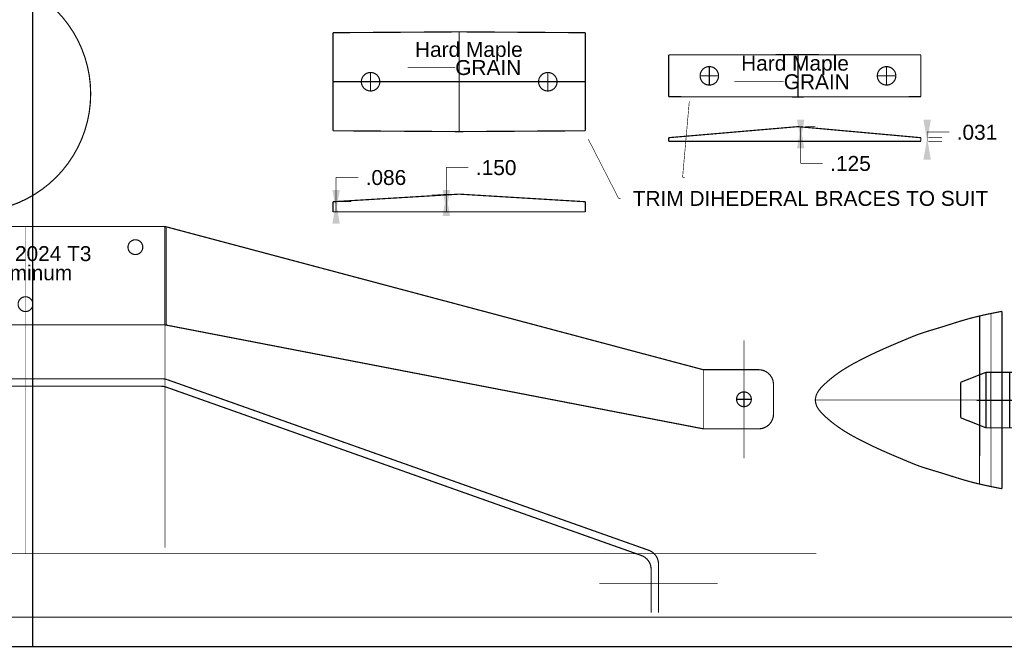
# Model space of a CAD drawing. Extents: x -1080 to 1070, y -166 to 202.
# Tile 10 of 24: x -8 to 201, y -166 to -33. Entities that reach past the tile are written whole.
import ezdxf

# ---------------------------------------------------------------- set-up
doc = ezdxf.new("R2010")
doc.units = 0
doc.header["$MEASUREMENT"] = 0
doc.linetypes.add('DASHED', pattern=[0.75, 0.5, -0.25])
doc.linetypes.add('DOT', pattern=[0.25, 0, -0.25])
doc.layers.add('DEFAULT', color=7, linetype='CONTINUOUS')
doc.layers.add('LINE', color=7, linetype='CONTINUOUS')
doc.styles.add('ARIAL', font='ARIAL.TTF')

# ---------------------------------------------------------------- blocks, each defined once
blk = doc.blocks.new('GROUP7')
at = {"layer": 'DEFAULT', "color": 1, "const_width": 0.01}
for points in [[(0.3638, 0.3076), (0.4181, 0.3743)], [(0.4181, 0.3743), (0.6131, 0.3119)], [(0.3375, 0.1364), (0.3924, 0.2984)], [(0.3638, 0.3076), (0.6071, 0.2298)], [(0.6131, 0.3119), (0.6168, 0.2284)], [(0.5245, 0.0683), (0.5857, 0.2366)], [(0.6071, 0.2298), (0.6168, 0.2284)], [(-0.6121, 0.1346), (0.3375, 0.1364)], [(-0.4975, -0.3726), (-0.4975, 0.1364)], [(-0.4575, -0.3726), (-0.4575, 0.1364)], [(0.2225, -0.3726), (0.2225, 0.1364)], [(0.2625, -0.3726), (0.2625, 0.1364)], [(0.3375, -0.3726), (0.3375, 0.1364)], [(0.3375, 0.1219), (0.6974, 0.0069)], [(0.6974, 0.0069), (0.6975, -0.2431)], [(0.3375, -0.3581), (0.6975, -0.2431)], [(-0.6121, -0.3742), (0.3375, -0.3726)]]:
    blk.add_lwpolyline(points, dxfattribs=at)
for points in [[(-0.6121, 0.1346, 0.0879), (-0.6732, 0.0177, 4.1867)], [(-0.6733, 0.0178, 0.0788), (-0.6948, -0.1197, 4.5909)], [(-0.6949, -0.1197, 0.0788), (-0.6732, -0.2574, 4.5916)], [(-0.6733, -0.2574, 0.0879), (-0.612, -0.3741, 4.1866)]]:
    blk.add_lwpolyline(points, format="xyb", dxfattribs=at)
at = {"layer": 'DEFAULT', "color": 1, "linetype": 'DOT', "const_width": 0.005}
for points in [[(0.0124, -0.3727), (0.0124, 0.1363)], [(-0.6975, -0.1181), (0.6975, -0.1181)]]:
    blk.add_lwpolyline(points, dxfattribs=at)
at = {"layer": 'DEFAULT', "color": 1, "const_width": 0.01}
for points in [[(0.1099, -0.1181, 0.0985), (0.1024, -0.0807, 0.0985), (0.0813, -0.0491, 0.0985), (0.0497, -0.028, 0.0985), (0.0123, -0.0206, 0.0985), (-0.0249, -0.028, 0.0986), (-0.0565, -0.0491, 0.0986), (-0.0776, -0.0807, 0.0985), (-0.085, -0.1181, 0.0985), (-0.0776, -0.1554, 0.0985), (-0.0565, -0.187, 0.0985), (-0.0249, -0.2081, 0.0985), (0.0124, -0.2155, 0.0984), (0.0497, -0.2081, 0.0984), (0.0813, -0.187, 0.0984), (0.1024, -0.1554, 0.0984)], [(0.0778, -0.1181, 0.0984), (0.0728, -0.093, 0.0984), (0.0586, -0.0718, 0.0985), (0.0374, -0.0576, 0.0985), (0.0123, -0.0527, 0.0985), (-0.0126, -0.0576, 0.0987), (-0.0338, -0.0718, 0.0987), (-0.048, -0.093, 0.0986), (-0.0529, -0.1181, 0.0986), (-0.048, -0.1431, 0.0985), (-0.0338, -0.1643, 0.0984), (-0.0126, -0.1785, 0.0983), (0.0124, -0.1834, 0.0983), (0.0374, -0.1785, 0.0983), (0.0586, -0.1643, 0.0983), (0.0728, -0.1431, 0.0984)]]:
    blk.add_lwpolyline(points, format="xyb", close=True, dxfattribs=at)
blk = doc.blocks.new('GROUP14')
at = {"layer": 'DEFAULT', "color": 1, "const_width": 0.01}
for points in [[(-0.79, 0.751), (-0.7734, 0.7477)], [(-0.79, -0.751), (-0.79, 0.751)], [(-0.7734, 0.7477), (-0.7572, 0.7445)], [(-0.7572, 0.7445), (-0.7412, 0.7412)], [(-0.7412, 0.7412), (-0.7254, 0.7382)], [(-0.7254, 0.7382), (-0.7097, 0.7349)], [(-0.7097, 0.7349), (-0.6942, 0.7318)], [(-0.6942, 0.7318), (-0.6788, 0.7285)], [(-0.6788, 0.7285), (-0.6635, 0.7254)], [(-0.6635, 0.7254), (-0.6479, 0.7219)], [(-0.6479, 0.7219), (-0.6326, 0.7186)], [(-0.6326, 0.7186), (-0.6171, 0.715)], [(-0.6171, 0.715), (-0.6017, 0.7116)], [(-0.6017, 0.7116), (-0.5859, 0.7078)], [(-0.6008, -0.7105), (-0.5995, 0.7118)], [(-0.5859, 0.7078), (-0.5702, 0.7041)], [(-0.5702, 0.7041), (-0.5541, 0.7)], [(-0.5541, 0.7), (-0.538, 0.696)], [(-0.538, 0.696), (-0.5213, 0.6915)], [(-0.5213, 0.6915), (-0.505, 0.6871)], [(-0.505, 0.6871), (-0.489, 0.6826)], [(-0.489, 0.6826), (-0.4732, 0.6781)], [(-0.4732, 0.6781), (-0.4575, 0.6734)], [(-0.4575, 0.6734), (-0.442, 0.6689)], [(-0.442, 0.6689), (-0.4267, 0.6641)], [(-0.4267, 0.6641), (-0.4114, 0.6596)], [(-0.4114, 0.6596), (-0.396, 0.6547)], [(-0.396, 0.6547), (-0.3807, 0.6499)], [(-0.3807, 0.6499), (-0.3652, 0.645)], [(-0.3652, 0.645), (-0.3498, 0.6402)], [(-0.3498, 0.6402), (-0.334, 0.6351)], [(-0.334, 0.6351), (-0.3182, 0.6301)], [(-0.3182, 0.6301), (-0.3021, 0.625)], [(-0.3021, 0.625), (-0.286, 0.62)], [(-0.286, 0.62), (-0.2694, 0.6148)], [(-0.2694, 0.6148), (-0.2532, 0.6098)], [(-0.2532, 0.6098), (-0.2371, 0.605)], [(-0.2371, 0.605), (-0.2213, 0.6003)], [(-0.2213, 0.6003), (-0.2054, 0.5955)], [(-0.2054, 0.5955), (-0.1898, 0.5909)], [(-0.1898, 0.5909), (-0.1742, 0.5861)], [(-0.1742, 0.5861), (-0.1589, 0.5816)], [(-0.1589, 0.5816), (-0.1433, 0.5766)], [(-0.1433, 0.5766), (-0.1279, 0.5717)], [(-0.1279, 0.5717), (-0.1123, 0.5666)], [(-0.1123, 0.5666), (-0.097, 0.5614)], [(-0.097, 0.5614), (-0.0813, 0.5558)], [(-0.0813, 0.5558), (-0.0657, 0.55)], [(-0.0657, 0.55), (-0.0498, 0.5439)], [(-0.0498, 0.5439), (-0.034, 0.5375)], [(-0.034, 0.5375), (-0.0007, 0.5235)], [(-0.0007, 0.5235), (0.0319, 0.5098)], [(0.0319, 0.5098), (0.0642, 0.4963)], [(0.0642, 0.4963), (0.0962, 0.4829)], [(0.0962, 0.4829), (0.1277, 0.4694)], [(0.1277, 0.4694), (0.1591, 0.4561)], [(0.1591, 0.4561), (0.1902, 0.4425)], [(0.1902, 0.4425), (0.2213, 0.4289)], [(0.2213, 0.4289), (0.252, 0.4149)], [(0.252, 0.4149), (0.2829, 0.4007)], [(0.2829, 0.4007), (0.3137, 0.3862)], [(0.3137, 0.3862), (0.3446, 0.3713)], [(0.3446, 0.3713), (0.3755, 0.3559)], [(0.3755, 0.3559), (0.4067, 0.34)], [(0.4067, 0.34), (0.4381, 0.3235)], [(0.4381, 0.3235), (0.47, 0.3065)], [(0.47, 0.3065), (0.4876, 0.2966)], [(0.4876, 0.2966), (0.5048, 0.2867)], [(0.5048, 0.2867), (0.5217, 0.2766)], [(0.5217, 0.2766), (0.5384, 0.2666)], [(0.5384, 0.2666), (0.5547, 0.2562)], [(0.5547, 0.2562), (0.5708, 0.2458)], [(0.5708, 0.2458), (0.5865, 0.2351)], [(0.5865, 0.2351), (0.6023, 0.2243)], [(0.6023, 0.2243), (0.6175, 0.213)], [(0.6175, 0.213), (0.6328, 0.2015)], [(0.6328, 0.2015), (0.6478, 0.1897)], [(0.6478, 0.1897), (0.6629, 0.1776)], [(0.6629, 0.1776), (0.6776, 0.165)], [(0.6776, 0.165), (0.6925, 0.1521)], [(0.6925, 0.1521), (0.7072, 0.1388)], [(0.7072, 0.1388), (0.722, 0.125)], [(0.722, 0.125), (0.7285, 0.1184)], [(0.7285, 0.1184), (0.7351, 0.1117)], [(0.7351, 0.1117), (0.7414, 0.1048)], [(0.7414, 0.1048), (0.7476, 0.0979)], [(0.7476, 0.0979), (0.7534, 0.0906)], [(0.7534, 0.0906), (0.7591, 0.0833)], [(0.7591, 0.0833), (0.7644, 0.0758)], [(0.7644, 0.0758), (0.7694, 0.0682)], [(0.7694, 0.0682), (0.7738, 0.0602)], [(0.7738, 0.0602), (0.7778, 0.0522)], [(0.7778, 0.0522), (0.7813, 0.0439)], [(0.7813, 0.0439), (0.7843, 0.0356)], [(0.7843, 0.0356), (0.7866, 0.0269)], [(0.7866, 0.0269), (0.7884, 0.0181)], [(0.7884, 0.0181), (0.7895, 0.0091)], [(0.7895, 0.0091), (0.79, 0)], [(0.7895, -0.0091), (0.79, 0)], [(0.7534, -0.0906), (0.7591, -0.0833)], [(0.7591, -0.0833), (0.7644, -0.0758)], [(0.7644, -0.0758), (0.7694, -0.0682)], [(0.7694, -0.0682), (0.7738, -0.0602)], [(0.7738, -0.0602), (0.7778, -0.0522)], [(0.7778, -0.0522), (0.7813, -0.0439)], [(0.7813, -0.0439), (0.7843, -0.0356)], [(0.7843, -0.0356), (0.7866, -0.0269)], [(0.7866, -0.0269), (0.7884, -0.0181)], [(0.7884, -0.0181), (0.7895, -0.0091)], [(0.6628, -0.1775), (0.6775, -0.1649)], [(0.6775, -0.1649), (0.6924, -0.152)], [(0.6924, -0.152), (0.7071, -0.1387)], [(0.7071, -0.1387), (0.722, -0.125)], [(0.722, -0.125), (0.7285, -0.1184)], [(0.7285, -0.1184), (0.7351, -0.1117)], [(0.7351, -0.1117), (0.7414, -0.1048)], [(0.7414, -0.1048), (0.7476, -0.0979)], [(0.7476, -0.0979), (0.7534, -0.0906)], [(0.5547, -0.2562), (0.5708, -0.2458)], [(0.5708, -0.2458), (0.5865, -0.2351)], [(0.5865, -0.2351), (0.6022, -0.2243)], [(0.6022, -0.2243), (0.6174, -0.213)], [(0.6174, -0.213), (0.6327, -0.2015)], [(0.6327, -0.2015), (0.6477, -0.1896)], [(0.6477, -0.1896), (0.6628, -0.1775)], [(0.4067, -0.34), (0.4381, -0.3235)], [(0.4381, -0.3235), (0.47, -0.3065)], [(0.47, -0.3065), (0.4876, -0.2966)], [(0.4876, -0.2966), (0.5048, -0.2867)], [(0.5048, -0.2867), (0.5217, -0.2766)], [(0.5217, -0.2766), (0.5384, -0.2666)], [(0.5384, -0.2666), (0.5547, -0.2562)], [(0.2213, -0.4289), (0.2519, -0.4149)], [(0.2519, -0.4149), (0.2828, -0.4007)], [(0.2828, -0.4007), (0.3136, -0.3862)], [(0.3136, -0.3862), (0.3445, -0.3713)], [(0.3445, -0.3713), (0.3754, -0.3559)], [(0.3754, -0.3559), (0.4067, -0.34)], [(0.032, -0.5099), (0.0643, -0.4964)], [(0.0643, -0.4964), (0.0963, -0.4831)], [(0.0963, -0.4831), (0.1278, -0.4696)], [(0.1278, -0.4696), (0.1592, -0.4561)], [(0.1592, -0.4561), (0.1902, -0.4425)], [(0.1902, -0.4425), (0.2213, -0.4289)], [(-0.1898, -0.5909), (-0.1742, -0.5861)], [(-0.1742, -0.5861), (-0.1589, -0.5816)], [(-0.1589, -0.5816), (-0.1433, -0.5766)], [(-0.1433, -0.5766), (-0.1279, -0.5717)], [(-0.1279, -0.5717), (-0.1123, -0.5665)], [(-0.1123, -0.5665), (-0.097, -0.5613)], [(-0.097, -0.5613), (-0.0813, -0.5557)], [(-0.0813, -0.5557), (-0.0657, -0.5499)], [(-0.0657, -0.5499), (-0.0498, -0.5438)], [(-0.0498, -0.5438), (-0.034, -0.5375)], [(-0.034, -0.5375), (-0.0007, -0.5236)], [(-0.0007, -0.5236), (0.032, -0.5099)], [(-0.4575, -0.6734), (-0.442, -0.6689)], [(-0.442, -0.6689), (-0.4267, -0.6641)], [(-0.4267, -0.6641), (-0.4114, -0.6596)], [(-0.4114, -0.6596), (-0.396, -0.6546)], [(-0.396, -0.6546), (-0.3807, -0.6498)], [(-0.3807, -0.6498), (-0.3652, -0.6449)], [(-0.3652, -0.6449), (-0.3498, -0.6401)], [(-0.3498, -0.6401), (-0.334, -0.635)], [(-0.334, -0.635), (-0.3182, -0.63)], [(-0.3182, -0.63), (-0.3021, -0.6249)], [(-0.3021, -0.6249), (-0.286, -0.62)], [(-0.286, -0.62), (-0.2694, -0.6148)], [(-0.2694, -0.6148), (-0.2531, -0.6098)], [(-0.2531, -0.6098), (-0.237, -0.605)], [(-0.237, -0.605), (-0.2212, -0.6003)], [(-0.2212, -0.6003), (-0.2054, -0.5955)], [(-0.2054, -0.5955), (-0.1898, -0.5909)], [(-0.79, -0.751), (-0.7734, -0.7477)], [(-0.7734, -0.7477), (-0.7572, -0.7445)], [(-0.7572, -0.7445), (-0.7412, -0.7412)], [(-0.7412, -0.7412), (-0.7254, -0.7382)], [(-0.7254, -0.7382), (-0.7097, -0.7349)], [(-0.7097, -0.7349), (-0.6942, -0.7318)], [(-0.6942, -0.7318), (-0.6788, -0.7285)], [(-0.6788, -0.7285), (-0.6635, -0.7254)], [(-0.6635, -0.7254), (-0.6479, -0.7219)], [(-0.6479, -0.7219), (-0.6326, -0.7186)], [(-0.6326, -0.7186), (-0.6171, -0.715)], [(-0.6171, -0.715), (-0.6017, -0.7115)], [(-0.6017, -0.7115), (-0.5859, -0.7077)], [(-0.5859, -0.7077), (-0.5702, -0.704)], [(-0.5702, -0.704), (-0.5541, -0.7)], [(-0.5541, -0.7), (-0.538, -0.696)], [(-0.538, -0.696), (-0.5213, -0.6915)], [(-0.5213, -0.6915), (-0.505, -0.6871)], [(-0.505, -0.6871), (-0.489, -0.6826)], [(-0.489, -0.6826), (-0.4732, -0.6782)], [(-0.4732, -0.6782), (-0.4575, -0.6734)]]:
    blk.add_lwpolyline(points, dxfattribs=at)
at = {"layer": 'DEFAULT', "color": 1, "linetype": 'DOT', "const_width": 0.005}
for points in [[(-0.6973, -0.7312), (-0.696, 0.7339)], [(-0.79, 0), (0.79, 0)]]:
    blk.add_lwpolyline(points, dxfattribs=at)
blk = doc.blocks.new('GROUP2')
at = {"layer": 'DEFAULT', "const_width": 0.01}
for points in [[(-0.5975, 0.5975), (0.5975, 0.5975)], [(-0.5975, 0.3525), (-0.5975, 0.5975)], [(0.5525, 0.3525), (0.5525, 0.5974)], [(0.5975, 0.3525), (0.5975, 0.5975)], [(-0.5975, 0.3525), (0.5975, 0.3525)], [(0, -0.5975), (0, 0.3525)], [(0.22, -0.5975), (0.45, 0.3525)], [(0, -0.5975), (0.22, -0.5975)]]:
    blk.add_lwpolyline(points, dxfattribs=at)
blk = doc.blocks.new('GROUP52')
at = {"layer": 'DEFAULT', "color": 1, "linetype": 'DOT', "const_width": 0.005}
for points in [[(-1.0387, -1.3385), (-1.0387, 1.121)], [(-1.7303, 0.5874), (0.8096, 0.5874)]]:
    blk.add_lwpolyline(points, dxfattribs=at)
at = {"layer": 'DEFAULT', "color": 1, "const_width": 0.01}
for points in [[(-1.0387, 0.9224), (-0.6587, 0.9224)], [(-0.6587, 0.2024), (-0.6587, 0.9224)], [(-0.6587, 0.9224), (-0.1116, 0.8226)], [(-0.6587, 0.8119), (-0.1116, 0.8119)], [(-0.1132, 0.3525), (-0.1116, 0.8226)], [(-0.1116, 0.8226), (0.3164, 0.8226)], [(0.0813, 0.3525), (0.0813, 0.8225)], [(0.1163, 0.3525), (0.1163, 0.8225)], [(0.2764, 0.3526), (0.2764, 0.8226)], [(0.3164, 0.3526), (0.3164, 0.8226)], [(0.3164, 0.8226), (0.5313, 0.7374)], [(0.5313, 0.4374), (0.5313, 0.7374)], [(-1.4887, 0.2024), (-1.4887, 0.5874)], [(-1.4187, 0.5874), (-0.6587, 0.5874)], [(-1.4187, 0.2024), (-1.4187, 0.5874)], [(-1.3894, 0.4834), (-1.3894, 0.5874)], [(-0.688, 0.4834), (-0.688, 0.5874)], [(-1.4187, 0.4834), (-0.6587, 0.4834)], [(0.3164, 0.3526), (0.5313, 0.4374)], [(-0.6587, 0.3547), (-0.1132, 0.3525)], [(-0.2908, 0.3533), (-0.0233, -0.1103)], [(-0.1132, 0.3525), (0.3164, 0.3526)], [(-0.6008, 0.1048), (-0.2606, 0.3012)], [(-1.4887, 0.2024), (-0.6587, 0.2024)], [(-1.3972, -0.0516), (-1.3972, 0.2024)], [(-1.1837, -0.0516), (-1.1837, 0.2024)], [(-0.8937, -0.0516), (-0.8937, 0.2024)], [(-0.6802, -0.2216), (-0.6802, 0.2024)], [(-0.6587, 0.2024), (-0.3635, -0.3067)], [(-0.4259, -0.1984), (-0.0857, -0.002)], [(-1.3972, -0.0516), (-0.6802, -0.0516)], [(-1.3972, -0.2216), (-1.3972, -0.0516)], [(-0.3635, -0.3067), (-0.0233, -0.1103)], [(-1.3972, -0.2216), (-0.6802, -0.2216)], [(-1.3512, -0.9266), (-1.3512, -0.2216)], [(-0.7262, -0.9266), (-0.7262, -0.2216)], [(-1.5197, -0.3566), (-0.5577, -0.3566)], [(-1.5197, -0.4166), (-0.5577, -0.4166)], [(-1.5197, -0.4766), (-0.5577, -0.4766)], [(-1.5197, -0.5366), (-0.5577, -0.5366)], [(-1.5197, -0.5966), (-0.5577, -0.5966)], [(-1.5197, -0.6566), (-0.5577, -0.6566)], [(-1.5197, -0.7466), (-0.5577, -0.7466)], [(-1.5197, -0.8066), (-0.5577, -0.8066)], [(-1.5197, -0.8666), (-0.5577, -0.8666)], [(-1.3512, -0.9266), (-0.7262, -0.9266)], [(-1.1039, -1.1155), (-1.1039, -0.9266)], [(-0.9818, -1.1155), (-0.9735, -0.9266)], [(-1.1039, -1.1155), (-0.9818, -1.1155)]]:
    blk.add_lwpolyline(points, dxfattribs=at)
for points in [[(-0.4244, 0.285, 0.0986), (-0.428, 0.3031, 0.0984), (-0.4382, 0.3185, 0.0984), (-0.4536, 0.3287, 0.0983), (-0.4718, 0.3324, 0.0982), (-0.4899, 0.3287, 0.0983), (-0.5053, 0.3185, 0.0983), (-0.5155, 0.3031, 0.0983), (-0.5192, 0.2849, 0.0982), (-0.5155, 0.2668, 0.0984), (-0.5053, 0.2514, 0.0984), (-0.4899, 0.2412, 0.0986), (-0.4717, 0.2376, 0.0987), (-0.4536, 0.2412, 0.0986), (-0.4382, 0.2514, 0.0986), (-0.428, 0.2668, 0.0986)], [(-0.2233, 0.0514, 0.0985), (-0.2324, 0.0973, 0.0985), (-0.2584, 0.1362, 0.0985), (-0.2973, 0.1622, 0.0984), (-0.3433, 0.1713, 0.0984), (-0.3892, 0.1622, 0.0984), (-0.4281, 0.1362, 0.0984), (-0.4541, 0.0973, 0.0984), (-0.4632, 0.0513, 0.0985), (-0.4541, 0.0054, 0.0985), (-0.4281, -0.0334, 0.0985), (-0.3892, -0.0594, 0.0986), (-0.3432, -0.0685, 0.0985), (-0.2973, -0.0594, 0.0985), (-0.2584, -0.0334, 0.0985), (-0.2324, 0.0054, 0.0986)], [(-0.4985, 0.0847, 0.0986), (-0.5007, 0.0961, 0.0986), (-0.5072, 0.1059, 0.0984), (-0.517, 0.1124, 0.0984), (-0.5285, 0.1147, 0.0982), (-0.5399, 0.1124, 0.0981), (-0.5497, 0.1059, 0.0981), (-0.5562, 0.0961, 0.0983), (-0.5585, 0.0846, 0.0982), (-0.5562, 0.0732, 0.0984), (-0.5497, 0.0634, 0.0986), (-0.5399, 0.0569, 0.0988), (-0.5284, 0.0547, 0.0987), (-0.517, 0.0569, 0.0988), (-0.5072, 0.0634, 0.0988), (-0.5007, 0.0732, 0.0986)], [(-0.3133, 0.0514, 0.0986), (-0.3155, 0.0628, 0.0986), (-0.322, 0.0726, 0.0984), (-0.3318, 0.0791, 0.0979), (-0.3433, 0.0813, 0.098), (-0.3547, 0.0791, 0.0981), (-0.3645, 0.0726, 0.0981), (-0.371, 0.0628, 0.0983), (-0.3733, 0.0513, 0.0982), (-0.371, 0.0399, 0.0984), (-0.3645, 0.0301, 0.0986), (-0.3547, 0.0236, 0.0988), (-0.3432, 0.0214, 0.0987), (-0.3318, 0.0236, 0.0988), (-0.322, 0.0301, 0.0988), (-0.3155, 0.0399, 0.0986)]]:
    blk.add_lwpolyline(points, format="xyb", close=True, dxfattribs=at)
at = {"layer": 'DEFAULT'}
blk.add_blockref('GROUP14', (0.9708, 0.5874), dxfattribs=at)
for name, p, rotation in [('GROUP2', (-1.1632, 0.5878), 90), ('GROUP7', (-1.1412, -0.2514), 180)]:
    blk.add_blockref(name, p, dxfattribs=dict(at, rotation=rotation))
blk = doc.blocks.new('GROUP57')
at = {"layer": 'DEFAULT', "const_width": 0.01}
blk.add_lwpolyline([(-12.4207, -0.3655), (-10.1231, -0.3655)], dxfattribs=at)
at = {"layer": 'DEFAULT', "rotation": 180}
blk.add_blockref('GROUP52', (-12.0237, 0.2242), dxfattribs=at)
blk = doc.blocks.new('GROUP24')
at = {"layer": 'DEFAULT', "color": 3, "const_width": 0.01}
for points in [[(5.375, -6.7375), (5.375, 6.7375)], [(-37.625, -6.7375), (48.375, -6.7375)]]:
    blk.add_lwpolyline(points, dxfattribs=at)
at = {"layer": 'DEFAULT', "color": 3, "linetype": 'DASHED', "const_width": 0.01}
blk.add_lwpolyline([(-37.375, -6.4875), (48.125, -6.4875)], dxfattribs=at)
blk = doc.blocks.new('GROUP35')
at = {"layer": 'DEFAULT', "const_width": 0.01}
for points in [[(-1.3616, 1.0134), (-0.1814, 1.0134)], [(-0.1814, 1.0134), (0.9988, 1.0134)], [(0.9988, 0.1811), (0.9988, 1.0134)], [(0.9988, 1.0134), (5.5553, -0.1989)], [(-1.3616, 0.1811), (-0.1814, 0.1811)], [(-0.1814, 0.1811), (0.9988, 0.1811)], [(0.9988, 0.1811), (5.5553, -0.6989)], [(5.5553, -0.1989), (6.0244, -0.1989)], [(-1.3617, -0.2759), (-0.1813, -0.2759)], [(-0.1813, -0.2759), (0.9775, -0.2759)], [(1.0191, -0.283), (5.0931, -1.7265)], [(6.1493, -0.574), (6.1493, -0.3238)], [(-1.3294, -0.3384), (-0.1812, -0.3384)], [(-0.1812, -0.3384), (0.9669, -0.3384)], [(1.0085, -0.3455), (5.0306, -1.7706)], [(5.8993, -0.5114), (5.8993, -0.3864)], [(5.8368, -0.4489), (5.8993, -0.4489)], [(5.8993, -0.4489), (5.9618, -0.4489)], [(5.5553, -0.6989), (6.0244, -0.6989)], [(5.1138, -2.2559), (5.1138, -1.8883)], [(5.1763, -2.2559), (5.1763, -1.8442)]]:
    blk.add_lwpolyline(points, dxfattribs=at)
at = {"layer": 'DEFAULT', "linetype": 'DOT', "const_width": 0.005}
for points in [[(-0.1814, -1.7559), (-0.1814, 1.0134)], [(1.0143, 0.1811), (1.0143, 1.0134)], [(0.9988, -1.7059), (0.9988, 0.7811)], [(5.8993, -0.4489), (5.8993, 0.0511)], [(5.5553, -0.6989), (5.5553, -0.1989)], [(5.8993, -0.9489), (5.8993, -0.4489)], [(-6.179, -1.7559), (6.512, -1.7559)], [(4.6763, -2.0059), (5.6763, -2.0059)]]:
    blk.add_lwpolyline(points, dxfattribs=at)
at = {"layer": 'DEFAULT', "const_width": 0.01}
for points in [[(0.8113, 0.8384, 0.0984), (0.8065, 0.8623, 0.0982), (0.7929, 0.8825, 0.0982), (0.7727, 0.8961, 0.0984), (0.7487, 0.9009, 0.0983), (0.7248, 0.8961, 0.0984), (0.7046, 0.8825, 0.0985), (0.691, 0.8623, 0.0986), (0.6863, 0.8383, 0.0986), (0.691, 0.8144, 0.0987), (0.7046, 0.7942, 0.0987), (0.7248, 0.7806, 0.0986), (0.7488, 0.7759, 0.0985), (0.7727, 0.7806, 0.0985), (0.7929, 0.7942, 0.0984), (0.8065, 0.8144, 0.0984)], [(-0.1189, 0.3561, 0.0985), (-0.1236, 0.38, 0.0985), (-0.1372, 0.4002, 0.0984), (-0.1574, 0.4138, 0.0984), (-0.1814, 0.4186, 0.0984), (-0.2053, 0.4138, 0.0982), (-0.2255, 0.4002, 0.0982), (-0.2391, 0.38, 0.0984), (-0.2439, 0.356, 0.0983), (-0.2391, 0.3321, 0.0984), (-0.2255, 0.3119, 0.0985), (-0.2053, 0.2983, 0.0986), (-0.1813, 0.2936, 0.0986), (-0.1574, 0.2983, 0.0987), (-0.1372, 0.3119, 0.0987), (-0.1236, 0.3321, 0.0986)], [(-0.1189, 0.3561, 0.0985), (-0.1236, 0.38, 0.0985), (-0.1372, 0.4002, 0.0984), (-0.1574, 0.4138, 0.0984), (-0.1814, 0.4186, 0.0984), (-0.2053, 0.4138, 0.0982), (-0.2255, 0.4002, 0.0982), (-0.2391, 0.38, 0.0984), (-0.2439, 0.356, 0.0983), (-0.2391, 0.3321, 0.0984), (-0.2255, 0.3119, 0.0985), (-0.2053, 0.2983, 0.0986), (-0.1813, 0.2936, 0.0986), (-0.1574, 0.2983, 0.0987), (-0.1372, 0.3119, 0.0987), (-0.1236, 0.3321, 0.0986)], [(5.9618, -0.4489, 0.0984), (5.957, -0.4249, 0.0984), (5.9434, -0.4047, 0.0985), (5.9232, -0.3911, 0.0986), (5.8992, -0.3864, 0.0986), (5.8753, -0.3911, 0.0987), (5.8551, -0.4047, 0.0987), (5.8415, -0.4249, 0.0986), (5.8368, -0.4489, 0.0985), (5.8415, -0.4728, 0.0985), (5.8551, -0.493, 0.0984), (5.8753, -0.5066, 0.0984), (5.8993, -0.5114, 0.0984), (5.9232, -0.5066, 0.0982), (5.9434, -0.493, 0.0982), (5.957, -0.4728, 0.0984)]]:
    blk.add_lwpolyline(points, format="xyb", close=True, dxfattribs=at)
for points in [[(6.1493, -0.3238, 0.0984), (6.1397, -0.276, 0.0984), (6.1126, -0.2355, 0.0984), (6.0721, -0.2084, 0.0985), (6.0243, -0.1989, 1.3344)], [(1.019, -0.2831, 0.085), (0.9774, -0.276, 4.279)], [(1.0084, -0.3456, 0.085), (0.9668, -0.3385, 4.279)], [(6.0244, -0.6989, 0.0984), (6.0722, -0.6893, 0.0983), (6.1127, -0.6623, 0.0983), (6.1398, -0.6218, 0.0984), (6.1493, -0.574, 1.3382)], [(5.1763, -1.8442, 0.077), (5.1704, -1.8064, 0.077), (5.1533, -1.7721, 0.077), (5.1267, -1.7446, 0.077), (5.093, -1.7265, 1.3814)], [(5.1138, -1.8883, 0.077), (5.1079, -1.8505, 0.077), (5.0908, -1.8162, 0.077), (5.0642, -1.7887, 0.077), (5.0305, -1.7706, 1.3814)]]:
    blk.add_lwpolyline(points, format="xyb", dxfattribs=at)
at = {"layer": 'DEFAULT', "style": 'ARIAL'}
for s, p in [('1/16" 2024 T3', (-0.7256, 0.7205)), ('Aluminum', (-0.5703, 0.5581))]:
    blk.add_text(s, height=0.1263, dxfattribs=at).set_placement(p)
blk = doc.blocks.new('GROUP46')
at = {"layer": 'DEFAULT'}
for points, const_width in [([(-2.9522, 0.7547), (-1.8847, 0.7617)], 0.01), ([(-2.9522, -0.0753), (-2.9522, 0.7547)], 0.01), ([(-1.8847, 0.7617), (-0.8172, 0.7547)], 0.01), ([(-0.8172, -0.0753), (-0.8172, 0.7547)], 0.01), ([(-0.1122, 0.5667), (0.9825, 0.5682)], 0.01), ([(-0.1122, 0.3897), (-0.1122, 0.5667)], 0.01), ([(0.9825, 0.3897), (0.9825, 0.5682)], 0.01), ([(0.9825, 0.5682), (2.0228, 0.5667)], 0.01), ([(2.0228, 0.3897), (2.0228, 0.5667)], 0.01), ([(-2.6347, 0.2616), (-2.6347, 0.4178)], 0.01), ([(-2.3205, 0.461), (-1.9183, 0.461)], 0.005), ([(-1.1347, 0.2616), (-1.1347, 0.4178)], 0.01), ([(0.2325, 0.3115), (0.2325, 0.4677)], 0.01), ([(1.7325, 0.3116), (1.7325, 0.4678)], 0.01), ([(-2.6347, 0.3397), (-2.5566, 0.3397)], 0.01), ([(-1.2128, 0.3397), (-1.1347, 0.3397)], 0.01), ([(-1.1347, 0.3397), (-1.0566, 0.3397)], 0.01), ([(-0.1122, 0.2127), (-0.1122, 0.3897)], 0.01), ([(0.1544, 0.3896), (0.3106, 0.3896)], 0.01), ([(0.4452, 0.3408), (0.8623, 0.3408)], 0.005), ([(0.9825, 0.2112), (0.9825, 0.3897)], 0.01), ([(1.6544, 0.3897), (1.8106, 0.3897)], 0.01), ([(2.0228, 0.2127), (2.0228, 0.3897)], 0.01), ([(-0.1122, 0.2127), (0.9825, 0.2112)], 0.01), ([(0.006, -0.4691), (0.063, 0.175)], 0.005), ([(0.9825, 0.2112), (2.0228, 0.2127)], 0.01), ([(-2.9522, -0.0753), (-1.8847, -0.0823)], 0.01), ([(-1.8847, -0.0823), (-0.8172, -0.0753)], 0.01), ([(-0.1122, -0.1339), (0.9825, -0.0402)], 0.01), ([(0.9825, -0.0402), (2.0228, -0.1339)], 0.01), ([(1.0055, -0.3504), (1.0055, -0.0402)], 0.005), ([(1.045, -0.0402), (1.1305, -0.0402)], 0.005), ([(-0.7919, -0.147), (-0.5355, -0.6473)], 0.005), ([(-0.1122, -0.1652), (-0.1122, -0.1339)], 0.01), ([(-0.1122, -0.1652), (2.0228, -0.1652)], 0.01), ([(2.0228, -0.1652), (2.0228, -0.1339)], 0.01), ([(2.076, -0.1652), (2.076, -0.0867)], 0.005), ([(2.076, -0.0867), (2.2635, -0.0867)], 0.005), ([(2.0853, -0.1339), (2.201, -0.1339)], 0.005), ([(2.0853, -0.1652), (2.201, -0.1652)], 0.005), ([(-1.9935, -0.7617), (-1.9935, -0.3857)], 0.005), ([(-1.9935, -0.3857), (-1.806, -0.3857)], 0.005), ([(1.0055, -0.3504), (1.193, -0.3504)], 0.005), ([(-2.9265, -0.7617), (-2.9265, -0.4697)], 0.005), ([(-2.9265, -0.4697), (-2.739, -0.4697)], 0.005), ([(0.006, -0.4691), (0.0233, -0.4691)], 0.005), ([(-2.9522, -0.6757), (-1.8847, -0.6114)], 0.01), ([(-2.1185, -0.6114), (-1.9472, -0.6114)], 0.005), ([(-1.8847, -0.6114), (-0.8172, -0.6758)], 0.01), ([(-0.5355, -0.6473), (-0.5182, -0.6473)], 0.005), ([(-2.9522, -0.7617), (-2.9522, -0.6757)], 0.01), ([(-2.8897, -0.6757), (-2.8015, -0.6757)], 0.005), ([(-0.8172, -0.7617), (-0.8172, -0.6757)], 0.01), ([(-2.9522, -0.7617), (-0.8172, -0.7617)], 0.01), ([(-2.8897, -0.7617), (-2.8015, -0.7617)], 0.005)]:
    blk.add_lwpolyline(points, dxfattribs=dict(at, const_width=const_width))
at = {"layer": 'DEFAULT', "linetype": 'DOT', "const_width": 0.01}
for points in [[(-1.8847, -0.0823), (-1.8847, 0.7617)], [(-2.9522, 0.3397), (-0.8172, 0.3397)]]:
    blk.add_lwpolyline(points, dxfattribs=at)
at = {"layer": 'DEFAULT', "const_width": 0.01}
for points in [[(-2.5566, 0.3397, 0.0985), (-2.5625, 0.3695, 0.0985), (-2.5794, 0.3949, 0.0984), (-2.6048, 0.4118, 0.0985), (-2.6347, 0.4178, 0.0984), (-2.6645, 0.4118, 0.0984), (-2.6899, 0.3949, 0.0984), (-2.7068, 0.3695, 0.0984), (-2.7128, 0.3396, 0.0984), (-2.7068, 0.3098, 0.0984), (-2.6899, 0.2844, 0.0985), (-2.6645, 0.2675, 0.0986), (-2.6346, 0.2616, 0.0986), (-2.6048, 0.2675, 0.0987), (-2.5794, 0.2844, 0.0987), (-2.5625, 0.3098, 0.0985)], [(-1.0566, 0.3397, 0.0985), (-1.0625, 0.3695, 0.0985), (-1.0794, 0.3949, 0.0984), (-1.1048, 0.4118, 0.0985), (-1.1347, 0.4178, 0.0984), (-1.1645, 0.4118, 0.0984), (-1.1899, 0.3949, 0.0984), (-1.2068, 0.3695, 0.0984), (-1.2128, 0.3396, 0.0984), (-1.2068, 0.3098, 0.0984), (-1.1899, 0.2844, 0.0985), (-1.1645, 0.2675, 0.0986), (-1.1346, 0.2616, 0.0986), (-1.1048, 0.2675, 0.0987), (-1.0794, 0.2844, 0.0987), (-1.0625, 0.3098, 0.0985)], [(0.3106, 0.3896, 0.0984), (0.3046, 0.4194, 0.0984), (0.2877, 0.4448, 0.0984), (0.2623, 0.4617, 0.0984), (0.2324, 0.4677, 0.0984), (0.2026, 0.4617, 0.0984), (0.1772, 0.4448, 0.0985), (0.1603, 0.4194, 0.0986), (0.1544, 0.3895, 0.0986), (0.1603, 0.3597, 0.0987), (0.1772, 0.3343, 0.0987), (0.2026, 0.3174, 0.0985), (0.2325, 0.3115, 0.0985), (0.2623, 0.3174, 0.0985), (0.2877, 0.3343, 0.0984), (0.3046, 0.3597, 0.0984)], [(1.8106, 0.3897, 0.0984), (1.8046, 0.4195, 0.0984), (1.7877, 0.4449, 0.0984), (1.7623, 0.4618, 0.0984), (1.7324, 0.4678, 0.0984), (1.7026, 0.4618, 0.0984), (1.6772, 0.4449, 0.0985), (1.6603, 0.4195, 0.0986), (1.6544, 0.3896, 0.0986), (1.6603, 0.3598, 0.0987), (1.6772, 0.3344, 0.0987), (1.7026, 0.3175, 0.0985), (1.7325, 0.3116, 0.0985), (1.7623, 0.3175, 0.0985), (1.7877, 0.3344, 0.0984), (1.8046, 0.3598, 0.0985)]]:
    blk.add_lwpolyline(points, format="xyb", close=True, dxfattribs=at)
at = {"layer": 'DEFAULT'}
for points in [[(0.9743, 0.0197), (1.0366, 0.0197), (1.0055, -0.1652)], [(2.0448, 0.0197), (2.1071, 0.0197), (2.076, -0.1652)], [(1.0366, -0.2251), (0.9743, -0.2251), (1.0055, -0.0402)], [(2.1071, -0.3188), (2.0448, -0.3188), (2.076, -0.1339)], [(-2.9576, -0.5767), (-2.8953, -0.5767), (-2.9265, -0.7617)], [(-2.0246, -0.5767), (-1.9623, -0.5767), (-1.9935, -0.7617)], [(-1.9623, -0.7963), (-2.0246, -0.7963), (-1.9935, -0.6114)], [(-2.8953, -0.8606), (-2.9576, -0.8606), (-2.9265, -0.6757)]]:
    blk.add_solid(points, dxfattribs=at)
at = {"layer": 'DEFAULT', "style": 'ARIAL'}
for s, p in [('Hard Maple', (-2.2589, 0.5496)), ('GRAIN', (-1.9183, 0.3966)), ('Hard Maple', (0.5016, 0.4335)), ('GRAIN', (0.8623, 0.2764)), ('.031', (2.326, -0.1511)), ('.150', (-1.7435, -0.4501)), ('.125', (1.2555, -0.4148)), ('.086', (-2.6765, -0.5341)), ('TRIM DIHEDERAL BRACES TO SUIT', (-0.4158, -0.7106))]:
    blk.add_text(s, height=0.1263, dxfattribs=at).set_placement(p)
blk = doc.blocks.new('GROUP26')
at = {"layer": 'LINE', "const_width": 0.01}
blk.add_lwpolyline([(6.6648, -3.7159, 0.0985), (6.5886, -3.3332, 0.0985), (6.3719, -3.0087, 0.0985), (6.0474, -2.792, 0.0985), (5.6647, -2.7159, 0.0985), (5.2821, -2.792, 0.0985), (4.9576, -3.0087, 0.0985), (4.7409, -3.3332, 0.0985), (4.6648, -3.7159, 0.0985), (4.7409, -4.0985, 0.0985), (4.9576, -4.423, 0.0985), (5.2821, -4.6397, 0.0985), (5.6648, -4.7158, 0.0985), (6.0474, -4.6397, 0.0985), (6.3719, -4.423, 0.0985), (6.5886, -4.0985, 0.0985)], format="xyb", close=True, dxfattribs=at)

msp = doc.modelspace()

# ---------------------------------------------------------------- block references
at = {"layer": 'DEFAULT', "xscale": 25, "yscale": 25, "zscale": 25}
for name, p in [('GROUP24', (-139.15, 2.52)), ('GROUP26', (-159.13, 43.94)), ('GROUP46', (132.58, -54.89)), ('GROUP57', (505.44, -104.65)), ('GROUP35', (-1.77, -102.35))]:
    msp.add_blockref(name, p, dxfattribs=at)

doc.saveas('drawing.dxf')
